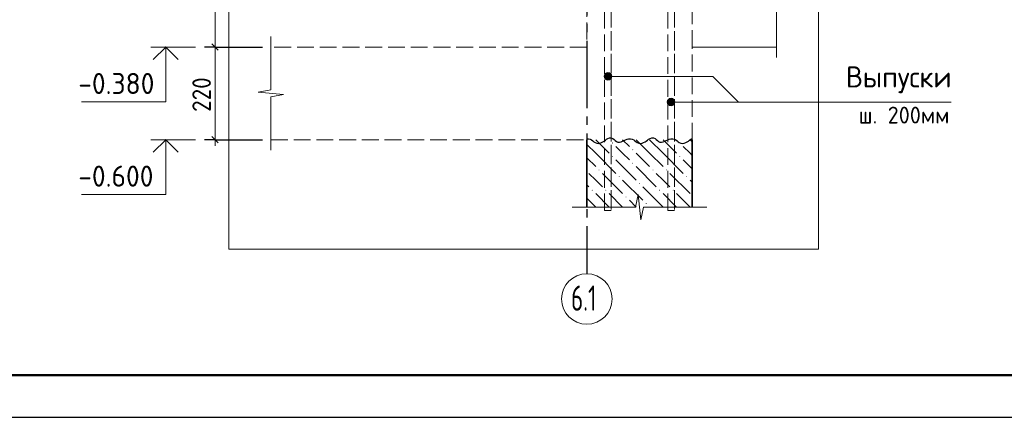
# Model space of a CAD drawing. Header units: millimetres. Extents: x 0 to 59400, y 0 to 42000.
# Tile 3 of 21: x 13754 to 25443, y 0 to 4721. Entities that reach past the tile are written whole.
import ezdxf

# ---------------------------------------------------------------- set-up
doc = ezdxf.new("R2010")
doc.units = ezdxf.units.MM
doc.linetypes.add('______2', pattern=[270, 200, -70])
doc.linetypes.add('______5', pattern=[1100, 800, -100, 100, -100])
for name, color, linetype, lineweight in [('Standard', 7, 'Continuous', 25), ('Выпуски арматуры Г-обр.', 52, 'Continuous', 25), ('Выпуски ДОП Г-обр.', 52, 'Continuous', 25), ('ЖБ Перекрытие верхний уровень', 7, 'Continuous', 18), ('ЖБ Перекрытие нижний уровень с отделкой', 7, 'Continuous', 13), ('Позиционная метка диаметр_ шаг', 7, 'Continuous', 13), ('Позиционная метка линия выноска', 7, 'Continuous', 13), ('Примечания', 7, 'Continuous', 13), ('Размерная линия_ общее', 7, 'Continuous', 13)]:
    doc.layers.add(name, color=color, linetype=linetype, lineweight=lineweight)
doc.layers.add('ЖБ Стена верхний уровень', color=7, linetype='______2', lineweight=13, true_color=0x656565)
doc.layers.add('Оси', color=7, linetype='______5', lineweight=13, true_color=0x656565)
doc.styles.add('ISOCPEUR', font='txt')

msp = doc.modelspace()

# ---------------------------------------------------------------- hatches: boundary and pattern name
at = {"layer": 'ЖБ Стена верхний уровень', "linetype": 'Continuous', "lineweight": 18, "transparency": 33554687}
for points in [[(20785, 3256), (20792, 3263), (20798, 3256), (20792, 3250)], [(21025, 3176), (21032, 3183), (21038, 3176), (21032, 3170)], [(21585, 3256), (21592, 3263), (21598, 3256), (21592, 3250)], [(20785, 3096), (20792, 3103), (20798, 3096), (20792, 3090)], [(21585, 3096), (21592, 3103), (21598, 3096), (21592, 3090)], [(20625, 2936), (20632, 2943), (20638, 2936), (20632, 2930)], [(21025, 3016), (21032, 3023), (21038, 3016), (21032, 3010)], [(21265, 2936), (21272, 2943), (21278, 2936), (21272, 2930)], [(21425, 2936), (21432, 2943), (21438, 2936), (21432, 2930)], [(20865, 2856), (20872, 2863), (20878, 2856), (20872, 2850)], [(21665, 2856), (21672, 2863), (21678, 2856), (21672, 2850)], [(20545, 2696), (20552, 2703), (20558, 2696), (20552, 2690)], [(20705, 2696), (20712, 2703), (20718, 2696), (20712, 2690)], [(21105, 2776), (21112, 2783), (21118, 2776), (21112, 2770)], [(21345, 2696), (21352, 2703), (21358, 2696), (21352, 2690)], [(21505, 2696), (21512, 2703), (21518, 2696), (21512, 2690)], [(20945, 2616), (20952, 2623), (20958, 2616), (20952, 2610)], [(21185, 2536), (21192, 2543), (21198, 2536), (21192, 2530)]]:
    msp.add_hatch(color=7, dxfattribs=at).paths.add_polyline_path(points, flags=16)
at = {"layer": 'Позиционная метка линия выноска', "linetype": 'Continuous', "lineweight": 13, "transparency": 33554687}
for points in [[(20715, 4087), (20737, 4003), (20737, 4093)], [(20737, 4093), (20737, 4003), (20760, 4009)], [(20737, 4093), (20760, 4009), (20760, 4087)], [(20699, 4025), (20699, 4070), (20692, 4048)], [(20699, 4070), (20715, 4009), (20715, 4087)], [(20699, 4070), (20699, 4025), (20715, 4009)], [(20715, 4087), (20715, 4009), (20737, 4003)], [(20760, 4087), (20760, 4009), (20776, 4025)], [(20760, 4087), (20776, 4025), (20776, 4070)], [(20776, 4070), (20776, 4025), (20782, 4048)], [(21449, 3720), (21449, 3765), (21442, 3743)], [(21449, 3765), (21465, 3704), (21465, 3781)], [(21449, 3765), (21449, 3720), (21465, 3704)], [(21465, 3781), (21487, 3698), (21487, 3788)], [(21465, 3781), (21465, 3704), (21487, 3698)], [(21487, 3788), (21487, 3698), (21510, 3704)], [(21487, 3788), (21510, 3704), (21510, 3781)], [(21510, 3781), (21510, 3704), (21526, 3720)], [(21510, 3781), (21526, 3720), (21526, 3765)], [(21526, 3765), (21526, 3720), (21532, 3743)]]:
    msp.add_hatch(color=7, dxfattribs=at).paths.add_polyline_path(points)

# ---------------------------------------------------------------- linework, layer by layer
at = {"layer": 'Standard', "color": 7, "linetype": 'Continuous', "lineweight": 13, "transparency": 33554687}
for p, q in [((15843, 4396), (15313, 4396)), ((15843, 3296), (15313, 3296))]:
    msp.add_line(p, q, dxfattribs=at)
at = {"layer": 'Standard', "color": 7, "linetype": 'Continuous', "lineweight": 18, "transparency": 33554687}
msp.add_line((21737, 4396), (22737, 4396), dxfattribs=at)
at = {"layer": 'Standard', "color": 7, "linetype": 'Continuous', "lineweight": 25, "transparency": 33554687}
msp.add_lwpolyline([(0, 0), (59400, 0), (59400, 42000), (0, 42000), (0, 0)], close=True, dxfattribs=at)
at = {"layer": 'Standard', "color": 7, "linetype": 'Continuous', "lineweight": 50, "transparency": 33554687}
msp.add_lwpolyline([(2000, 41500), (58900, 41500), (58900, 500), (2000, 500), (2000, 41500)], close=True, dxfattribs=at)
at = {"layer": 'Standard', "color": 7, "linetype": 'Continuous', "lineweight": 13, "transparency": 33554687}
for points in [[(40400, 41500), (2000, 41500), (2000, 500), (40400, 500), (40400, 41500)], [(15488, 4396), (15488, 3746), (14488, 3746)], [(15488, 3296), (15488, 2646), (14488, 2646)]]:
    msp.add_lwpolyline(points, dxfattribs=at)
at = {"layer": 'Standard', "color": 254, "linetype": 'Continuous', "lineweight": 13, "true_color": 0xc4c4ff, "transparency": 33554687}
msp.add_lwpolyline([(16237, 1996), (23237, 1996), (23237, 39692), (16237, 39692), (16237, 1996)], dxfattribs=at)
at = {"layer": 'Standard', "color": 7, "linetype": 'Continuous', "lineweight": 35, "transparency": 33554687}
for points in [[(15636, 4247), (15488, 4396), (15339, 4247)], [(15636, 3147), (15488, 3296), (15339, 3147)]]:
    msp.add_lwpolyline(points, dxfattribs=at)
at = {"layer": 'Выпуски арматуры Г-обр.', "color": 251, "linetype": '______2', "lineweight": 13, "true_color": 0x656565, "transparency": 33554687}
for points in [[(20697, 2456), (20697, 12146), (20777, 12146), (20777, 2456), (20697, 2456)], [(20697, 2456), (20697, 12146), (20777, 12146), (20777, 2456), (20697, 2456)], [(20697, 2456), (20697, 12146), (20777, 12146), (20777, 2456), (20697, 2456)], [(21447, 2456), (21447, 12146), (21527, 12146), (21527, 2456), (21447, 2456)], [(21447, 2456), (21447, 12146), (21527, 12146), (21527, 2456), (21447, 2456)], [(21447, 2456), (21447, 12146), (21527, 12146), (21527, 2456), (21447, 2456)]]:
    msp.add_lwpolyline(points, dxfattribs=at)
at = {"layer": 'Выпуски ДОП Г-обр.', "color": 251, "linetype": '______2', "lineweight": 13, "true_color": 0x656565, "transparency": 33554687}
for points in [[(20777, 13196), (20777, 2456), (20697, 2456), (20697, 13196), (20777, 13196)], [(21527, 13196), (21527, 2456), (21447, 2456), (21447, 13196), (21527, 13196)]]:
    msp.add_lwpolyline(points, dxfattribs=at)
at = {"layer": 'ЖБ Перекрытие верхний уровень', "color": 7, "linetype": '______2', "lineweight": 18, "transparency": 33554687}
for p, q in [((20487, 5496), (20487, 4396)), ((21737, 4396), (21737, 5496))]:
    msp.add_line(p, q, dxfattribs=at)
at = {"layer": 'ЖБ Перекрытие нижний уровень с отделкой', "color": 7, "linetype": '______2', "lineweight": 18, "transparency": 33554687}
for p, q in [((20487, 4396), (16737, 4396)), ((21737, 3296), (21737, 4396)), ((16737, 3296), (20487, 3296))]:
    msp.add_line(p, q, dxfattribs=at)
at = {"layer": 'ЖБ Стена верхний уровень', "color": 7, "linetype": 'Continuous', "lineweight": 35, "transparency": 33554687}
for p, q in [((20487, 3296), (20487, 2496)), ((21737, 2496), (21737, 3296))]:
    msp.add_line(p, q, dxfattribs=at)
at = {"layer": 'ЖБ Стена верхний уровень', "color": 9, "linetype": 'Continuous', "lineweight": 18, "true_color": 0xc7c7c7, "transparency": 33554687}
for p, q in [((20592, 3296), (20752, 3136)), ((20912, 3296), (20992, 3216)), ((21232, 3136), (21072, 3296)), ((21232, 3296), (21392, 3136)), ((21392, 3296), (21552, 3136)), ((21712, 3296), (21737, 3270)), ((20487, 3240), (20592, 3136)), ((20912, 3136), (20832, 3216)), ((21712, 3136), (21632, 3216)), ((20487, 3080), (20592, 2976)), ((20592, 3136), (20832, 2896)), ((20832, 3056), (21072, 2816)), ((20992, 3056), (20912, 3136)), ((21072, 3136), (21232, 2976)), ((21232, 3136), (21392, 2976)), ((21392, 3136), (21632, 2896)), ((21632, 3056), (21737, 2950)), ((21737, 3110), (21712, 3136)), ((21072, 2976), (21312, 2736)), ((20592, 2816), (20512, 2896)), ((20672, 2736), (20592, 2816)), ((20672, 2896), (20912, 2656)), ((20912, 2816), (21152, 2576)), ((21392, 2816), (21312, 2896)), ((21472, 2736), (21392, 2816)), ((21472, 2896), (21712, 2656)), ((21712, 2816), (21737, 2790)), ((20487, 2760), (20512, 2736)), ((21392, 2496), (21152, 2736)), ((20592, 2496), (20487, 2600)), ((20592, 2656), (20752, 2496)), ((20752, 2656), (20912, 2496)), ((21072, 2496), (20992, 2576)), ((21392, 2656), (21552, 2496)), ((21552, 2656), (21712, 2496)), ((20592, 2496), (20592, 2496)), ((21232, 2496), (21232, 2496)), ((21392, 2496), (21392, 2496))]:
    msp.add_line(p, q, dxfattribs=at)
at = {"layer": 'Оси', "color": 8, "linetype": '______5', "lineweight": -3, "transparency": 33554687}
msp.add_line((20487, 12171), (20487, 1705), dxfattribs=at)
at = {"layer": 'Оси', "color": 7, "linetype": 'Continuous', "lineweight": 13, "transparency": 33554687}
msp.add_circle((20487, 1405), 300, dxfattribs=at)
at = {"layer": 'Позиционная метка линия выноска', "color": 7, "linetype": 'Continuous', "lineweight": 13, "transparency": 33554687}
for p, q in [((20737, 4093), (20737, 4093)), ((20692, 4048), (20692, 4048)), ((20737, 4003), (20737, 4003)), ((20782, 4048), (20782, 4048)), ((21442, 3743), (21442, 3743)), ((21487, 3788), (21487, 3788)), ((21532, 3743), (21532, 3743)), ((21487, 3698), (21487, 3698))]:
    msp.add_line(p, q, dxfattribs=at)
for points in [[(20737, 4048), (21982, 4048), (22287, 3743)], [(21487, 3743), (22029, 3743), (24813, 3743)]]:
    msp.add_lwpolyline(points, dxfattribs=at)
for centre in [(20737, 4048), (21487, 3743)]:
    msp.add_circle(centre, 45, dxfattribs=at)
at = {"layer": 'Примечания', "color": 7, "linetype": 'Continuous', "lineweight": 13, "transparency": 33554687}
for p, q in [((22737, 4905), (22737, 4271)), ((16737, 4521), (16737, 3886)), ((22737, 4271), (22737, 4271)), ((16737, 3886), (16587, 3859)), ((16587, 3859), (16887, 3832)), ((16887, 3832), (16737, 3805)), ((16737, 3805), (16737, 3171)), ((16737, 3171), (16737, 3171)), ((21096, 2646), (21064, 2496)), ((21128, 2346), (21096, 2646)), ((20312, 2496), (20312, 2496)), ((21064, 2496), (20312, 2496)), ((21160, 2496), (21128, 2346)), ((21912, 2496), (21160, 2496))]:
    msp.add_line(p, q, dxfattribs=at)
at = {"layer": 'Примечания', "color": 7, "linetype": 'Continuous', "lineweight": 25, "transparency": 33554687}
for points in [[(20487, 3305), (20506, 3305), (20526, 3302), (20544, 3295), (20558, 3284), (20571, 3271), (20585, 3261), (20604, 3254), (20623, 3250), (20643, 3254), (20661, 3262), (20678, 3270), (20693, 3280), (20707, 3292), (20721, 3303), (20738, 3312), (20757, 3317), (20777, 3316), (20797, 3311), (20811, 3300), (20824, 3288), (20838, 3276), (20855, 3268), (20875, 3266), (20895, 3271), (20912, 3278), (20929, 3287), (20947, 3295), (20964, 3303), (20983, 3307), (20987, 3307)], [(20987, 3305), (21006, 3305), (21026, 3302), (21044, 3295), (21058, 3284), (21071, 3271), (21085, 3261), (21104, 3254), (21123, 3250), (21143, 3254), (21161, 3262), (21178, 3270), (21193, 3280), (21207, 3292), (21221, 3303), (21238, 3312), (21257, 3317), (21277, 3316), (21297, 3311), (21311, 3300), (21324, 3288), (21338, 3276), (21355, 3268), (21375, 3266), (21395, 3271), (21412, 3278), (21429, 3287), (21447, 3295), (21464, 3303), (21483, 3307), (21487, 3307)], [(21487, 3305), (21506, 3305), (21526, 3302), (21544, 3295), (21558, 3284), (21571, 3271), (21585, 3261), (21604, 3254), (21623, 3250), (21643, 3254), (21661, 3262), (21678, 3270), (21693, 3280), (21707, 3292), (21721, 3303), (21737, 3312)]]:
    msp.add_lwpolyline(points, dxfattribs=at)
at = {"layer": 'Размерная линия_ общее', "color": 7, "linetype": 'Continuous', "lineweight": 13, "transparency": 33554687}
for p, q in [((16074, 4396), (16074, 5496)), ((16074, 3296), (16074, 3221))]:
    msp.add_line(p, q, dxfattribs=at)
at = {"layer": 'Размерная линия_ общее', "color": 253, "linetype": 'Continuous', "lineweight": -3, "true_color": 0xa0a0a0, "transparency": 33554687}
for p, q in [((16074, 4396), (15949, 4396)), ((16074, 4396), (16199, 4396)), ((16074, 3296), (15949, 3296)), ((16074, 3296), (16199, 3296)), ((16074, 3296), (16637, 3296))]:
    msp.add_line(p, q, dxfattribs=at)
at = {"layer": 'Размерная линия_ общее', "color": 7, "linetype": 'Continuous', "lineweight": 25, "transparency": 33554687}
for p, q in [((16111, 4358), (16036, 4433)), ((16111, 3258), (16036, 3333))]:
    msp.add_line(p, q, dxfattribs=at)
at = {"layer": 'Размерная линия_ общее', "color": 253, "linetype": 'Continuous', "lineweight": -3, "true_color": 0xa0a0a0, "transparency": 33554687}
msp.add_lwpolyline([(16074, 4396), (16573, 4396), (16573, 4396), (16637, 4396)], dxfattribs=at)
at = {"layer": 'Размерная линия_ общее', "color": 7, "linetype": 'Continuous', "lineweight": 13, "transparency": 33554687}
msp.add_lwpolyline([(16074, 3296), (16074, 3577), (16074, 3577), (16074, 4396)], dxfattribs=at)

# ---------------------------------------------------------------- texts
at = {"layer": 'Standard', "color": 7, "linetype": 'Continuous', "lineweight": 25, "transparency": 33554687, "char_height": 250, "width": 1067.86, "attachment_point": 7, "style": 'ISOCPEUR'}
for s, insert in [('\\W0.95;-0.380', (14450, 3838)), ('\\W0.95;-0.600', (14450, 2738))]:
    msp.add_mtext(s, dxfattribs=dict(at, insert=insert))
at = {"layer": 'Оси', "color": 7, "linetype": 'Continuous', "lineweight": 25, "transparency": 33554687, "insert": (20300, 1265), "char_height": 300, "width": 473.39, "attachment_point": 7, "style": 'ISOCPEUR'}
msp.add_mtext('\\W0.66;6.1', dxfattribs=at)
at = {"layer": 'Позиционная метка диаметр_ шаг', "color": 7, "linetype": 'Continuous', "lineweight": 25, "transparency": 33554687, "attachment_point": 7, "style": 'ISOCPEUR'}
for s, insert, char_height, width in [('\\W0.96;Выпуски', (23563, 3848), 250, 1369.43), ('\\W0.96;ш. 200мм', (23713, 3488), 200, 1195.89)]:
    msp.add_mtext(s, dxfattribs=dict(at, insert=insert, char_height=char_height, width=width))
at = {"layer": 'Размерная линия_ общее', "color": 7, "linetype": 'Continuous', "lineweight": 25, "transparency": 33554687, "insert": (16024, 3626), "char_height": 220, "width": 561.98, "attachment_point": 7, "rotation": 90, "style": 'ISOCPEUR'}
msp.add_mtext('\\W0.91;220', dxfattribs=at)

doc.saveas('drawing.dxf')
